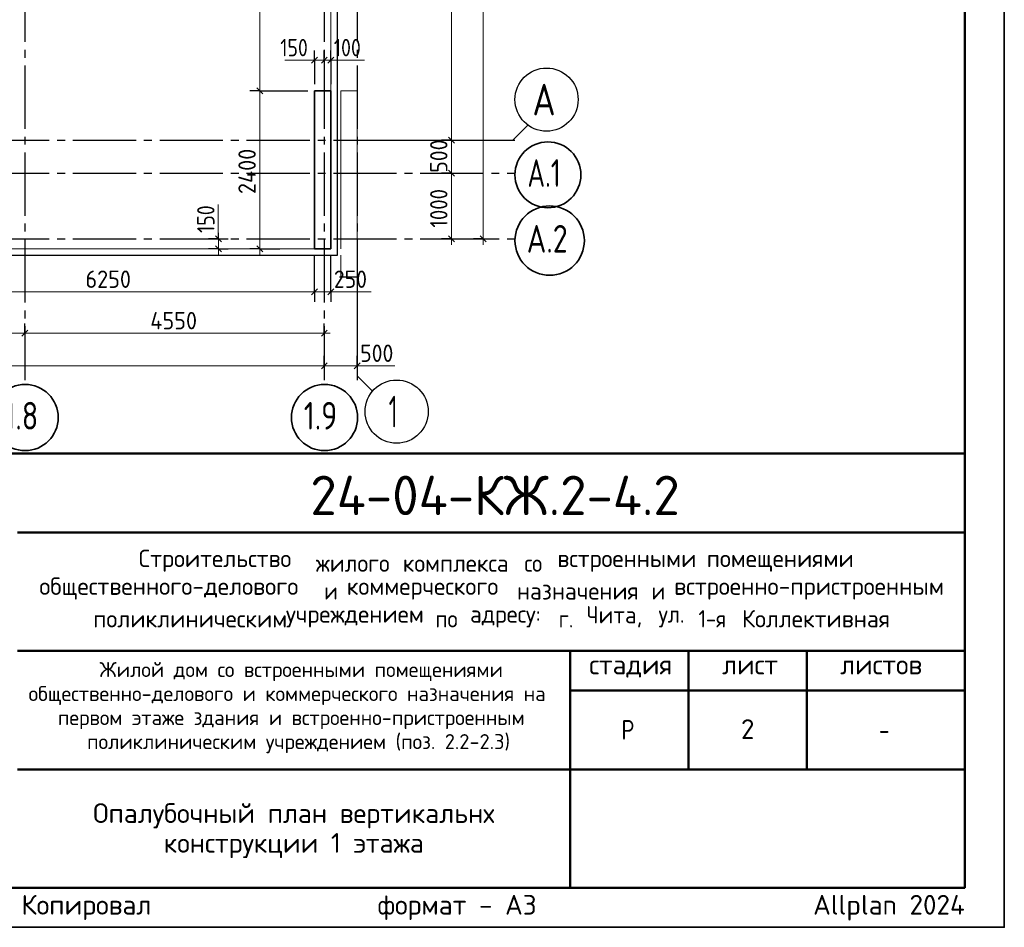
# Model space of a CAD drawing. Header units: millimetres. Extents: x 0 to 50400, y 0 to 35640.
# Tile 13 of 17: x 35435 to 50400, y 0 to 13792. Entities that reach past the tile are written whole.
import ezdxf

# ---------------------------------------------------------------- set-up
doc = ezdxf.new("R2010")
doc.units = ezdxf.units.MM
doc.linetypes.add('______5', pattern=[1320, 960, -120, 120, -120])
for name, color, linetype, lineweight in [('Standard', 7, 'Continuous', 25), ('ЖБ Стена верхний уровень', 7, 'Continuous', 35), ('Надписи', 7, 'Continuous', 25), ('Примечания', 7, 'Continuous', 13), ('Размерная линия_ общее', 7, 'Continuous', 13)]:
    doc.layers.add(name, color=color, linetype=linetype, lineweight=lineweight)
doc.layers.add('Оси', color=7, linetype='______5', true_color=0x656565)
doc.layers.add('Стена_ бетон несущ.', color=7, linetype='Continuous', lineweight=70, true_color=0xb4b496)
doc.styles.add('ISOCPEUR', font='txt')

msp = doc.modelspace()

# ---------------------------------------------------------------- linework, layer by layer
at = {"layer": 'Standard', "color": 7, "linetype": 'Continuous', "lineweight": 50, "transparency": 33554687}
for p, q in [((27600, 7200), (49800, 7200)), ((35400, 6000), (49800, 6000)), ((35400, 4200), (49800, 4200)), ((43800, 2400), (43800, 4200)), ((45600, 2400), (45600, 4200)), ((47400, 2400), (47400, 4200)), ((43800, 3600), (49800, 3600)), ((35400, 2400), (49800, 2400)), ((43800, 600), (43800, 2400)), ((43800, 600), (43800, 2400))]:
    msp.add_line(p, q, dxfattribs=at)
at = {"layer": 'Standard', "color": 7, "linetype": 'Continuous', "lineweight": 25, "transparency": 33554687}
for p, q in [((49800, 600), (49800, 7200)), ((27600, 600), (49800, 600)), ((27600, 600), (49800, 600)), ((27600, 600), (49800, 600))]:
    msp.add_line(p, q, dxfattribs=at)
msp.add_lwpolyline([(0, 0), (50400, 0), (50400, 35640), (0, 35640), (0, 0)], close=True, dxfattribs=at)
at = {"layer": 'Standard', "color": 7, "linetype": 'Continuous', "lineweight": 35, "transparency": 33554687}
msp.add_lwpolyline([(50400, 35640), (0, 35640), (0, 0), (50400, 0), (50400, 35640)], dxfattribs=at)
at = {"layer": 'Standard', "color": 7, "linetype": 'Continuous', "lineweight": 50, "transparency": 33554687}
msp.add_lwpolyline([(2400, 35040), (49800, 35040), (49800, 600), (2400, 600), (2400, 35040)], close=True, dxfattribs=at)
at = {"layer": 'Standard', "color": 254, "linetype": 'Continuous', "lineweight": -3, "true_color": 0xc4c4ff, "transparency": 33554687}
msp.add_lwpolyline([(7965, 10212), (40265, 10212), (40265, 32712), (7965, 32712), (7965, 10212)], dxfattribs=at)
at = {"layer": 'Standard', "color": 7, "linetype": 'Continuous', "lineweight": 18, "transparency": 33554687}
msp.add_lwpolyline([(9015, 10312), (40165, 10312), (40165, 32612), (9015, 32612), (9015, 10312)], dxfattribs=at)
at = {"layer": 'Standard', "color": 7, "linetype": 'Continuous', "lineweight": 25, "transparency": 33554687}
msp.add_lwpolyline([(49800, 7200), (27600, 7200), (27600, 600), (49800, 600), (49800, 7200)], dxfattribs=at)
at = {"layer": 'ЖБ Стена верхний уровень', "color": 7, "linetype": 'Continuous', "lineweight": 35, "transparency": 33554687}
for p, q in [((39915, 12712), (39915, 10312)), ((40165, 12712), (39915, 12712)), ((39915, 12712), (39915, 10312)), ((40165, 12712), (39915, 12712)), ((40165, 10312), (40165, 12712)), ((40165, 10312), (40165, 12712)), ((39915, 10312), (40165, 10312)), ((39915, 10312), (40165, 10312))]:
    msp.add_line(p, q, dxfattribs=at)
at = {"layer": 'Оси', "color": 8, "linetype": '______5', "lineweight": -3, "transparency": 33554687}
for p, q in [((35515, 34214), (35515, 8317)), ((40065, 34214), (40065, 8317)), ((40565, 34214), (40565, 8317)), ((7204, 11962), (42963, 11962)), ((7204, 11462), (42963, 11462)), ((7204, 10462), (42963, 10462))]:
    msp.add_line(p, q, dxfattribs=at)
at = {"layer": 'Оси', "color": 7, "linetype": 'Continuous', "lineweight": 25, "transparency": 33554687}
for points in [[(40928, 11962), (42928, 11962), (43163, 12197)], [(40563, 10382), (40565, 8382), (40798, 8147)]]:
    msp.add_lwpolyline(points, dxfattribs=at)
for centre in [(43443, 12578), (41164, 7837)]:
    msp.add_circle(centre, 480, dxfattribs=at)
at = {"layer": 'Оси', "color": 7, "linetype": 'Continuous', "lineweight": 35, "transparency": 33554687}
for centre, radius in [((43464, 11435), 501), ((43490, 10435), 527), ((35518, 7747), 503), ((40068, 7747), 503)]:
    msp.add_circle(centre, radius, dxfattribs=at)
at = {"layer": 'Примечания', "color": 7, "linetype": 'Continuous', "lineweight": 13, "transparency": 33554687}
for p, q in [((39915, 13176), (39465, 13176)), ((40165, 13176), (40675, 13176)), ((38452, 10982), (38452, 10462)), ((40165, 9657), (40778, 9657)), ((40517, 8532), (41135, 8532))]:
    msp.add_line(p, q, dxfattribs=at)
at = {"layer": 'Размерная линия_ общее', "color": 7, "linetype": 'Continuous', "lineweight": 13, "transparency": 33554687}
for p, q in [((41997, 11962), (41997, 16862)), ((39083, 12712), (39083, 15862)), ((39915, 13176), (39825, 13176)), ((39915, 13176), (40065, 13176)), ((40065, 13176), (40165, 13176)), ((40165, 13176), (40255, 13176)), ((41997, 11462), (41997, 11962)), ((38456, 10462), (38456, 10552)), ((38456, 10312), (38456, 10462)), ((41997, 10462), (41997, 10372)), ((42480, 10462), (42480, 10372)), ((38456, 10312), (38456, 10222)), ((39083, 10312), (39083, 10222)), ((33665, 9657), (39915, 9657)), ((39915, 9657), (40165, 9657)), ((40165, 9657), (40255, 9657)), ((33815, 9027), (35515, 9027)), ((35515, 9027), (40065, 9027)), ((40065, 9027), (40155, 9027)), ((9265, 8532), (40065, 8532)), ((40065, 8532), (40565, 8532)), ((40565, 8532), (40655, 8532))]:
    msp.add_line(p, q, dxfattribs=at)
at = {"layer": 'Размерная линия_ общее', "color": 253, "linetype": 'Continuous', "lineweight": -3, "true_color": 0xa0a0a0, "transparency": 33554687}
for p, q in [((39915, 13176), (39915, 13326)), ((40065, 13176), (40065, 13326)), ((40165, 13176), (40165, 13326)), ((39915, 13176), (39915, 13026)), ((39915, 13176), (39915, 12812)), ((40065, 13176), (40065, 13026)), ((40065, 13176), (40065, 12812)), ((40165, 13176), (40165, 13026)), ((40165, 13176), (40165, 12812)), ((39083, 12712), (38933, 12712)), ((39083, 12712), (39233, 12712)), ((41997, 11962), (41847, 11962)), ((41997, 11962), (42147, 11962)), ((41997, 11462), (41847, 11462)), ((41997, 11462), (42147, 11462)), ((38456, 10462), (38306, 10462)), ((38456, 10462), (38606, 10462)), ((38456, 10462), (38456, 10462)), ((41997, 10462), (41847, 10462)), ((41997, 10462), (42147, 10462)), ((42480, 10462), (42330, 10462)), ((42480, 10462), (42630, 10462)), ((42480, 10462), (42648, 10462)), ((38456, 10312), (38306, 10312)), ((38456, 10312), (38606, 10312)), ((38456, 10312), (38456, 10312)), ((39083, 10312), (38933, 10312)), ((39083, 10312), (39233, 10312)), ((39083, 10312), (39387, 10312)), ((39915, 9657), (39915, 9807)), ((40165, 9657), (40165, 9807)), ((39915, 9657), (39915, 9507)), ((40165, 9657), (40165, 9507)), ((35515, 9027), (35515, 9177)), ((40065, 9027), (40065, 9177)), ((35515, 9027), (35515, 8877)), ((40065, 9027), (40065, 8877)), ((40065, 8532), (40065, 8682)), ((40565, 8532), (40565, 8682)), ((40065, 8532), (40065, 8382)), ((40065, 8532), (40065, 8517)), ((40565, 8532), (40565, 8382)), ((40565, 8532), (40565, 8517))]:
    msp.add_line(p, q, dxfattribs=at)
at = {"layer": 'Размерная линия_ общее', "color": 7, "linetype": 'Continuous', "lineweight": 25, "transparency": 33554687}
for p, q in [((39870, 13131), (39960, 13221)), ((40020, 13131), (40110, 13221)), ((40120, 13131), (40210, 13221)), ((39128, 12667), (39038, 12757)), ((42042, 11917), (41952, 12007)), ((42042, 11417), (41952, 11507)), ((38501, 10417), (38411, 10507)), ((42042, 10417), (41952, 10507)), ((42525, 10417), (42435, 10507)), ((38501, 10267), (38411, 10357)), ((39128, 10267), (39038, 10357)), ((39870, 9612), (39960, 9702)), ((40120, 9612), (40210, 9702)), ((35470, 8982), (35560, 9072)), ((40020, 8982), (40110, 9072)), ((40020, 8487), (40110, 8577)), ((40520, 8487), (40610, 8577))]:
    msp.add_line(p, q, dxfattribs=at)
at = {"layer": 'Размерная линия_ общее', "color": 7, "linetype": 'Continuous', "lineweight": 13, "transparency": 33554687}
for points in [[(42480, 10462), (42480, 20945), (42480, 20945), (42480, 32362)], [(39083, 10312), (39083, 11112), (39083, 11112), (39083, 12712)], [(41997, 10462), (41997, 10640), (41997, 10640), (41997, 11462)]]:
    msp.add_lwpolyline(points, dxfattribs=at)
at = {"layer": 'Размерная линия_ общее', "color": 253, "linetype": 'Continuous', "lineweight": -3, "true_color": 0xa0a0a0, "transparency": 33554687}
for points in [[(39083, 12712), (39806, 12712), (39806, 12712), (39815, 12712)], [(39915, 9657), (39915, 9678), (39915, 9678), (39915, 10212)], [(40165, 9657), (40165, 9678), (40165, 9678), (40165, 10212)]]:
    msp.add_lwpolyline(points, dxfattribs=at)
at = {"layer": 'Стена_ бетон несущ.', "color": 251, "linetype": 'Continuous', "lineweight": 13, "true_color": 0x575757, "transparency": 33554687}
for p, q in [((40315, 12712), (40315, 10312)), ((40565, 12712), (40315, 12712)), ((40565, 10312), (40565, 12712)), ((40315, 10212), (40315, 9883)), ((40565, 9883), (40565, 10212))]:
    msp.add_line(p, q, dxfattribs=at)
at = {"layer": 'Стена_ бетон несущ.', "color": 251, "linetype": 'Continuous', "lineweight": -3, "true_color": 0x575757, "transparency": 33554687}
msp.add_line((40296, 9883), (40589, 9883), dxfattribs=at)

# ---------------------------------------------------------------- texts
at = {"layer": 'Standard', "color": 7, "linetype": 'Continuous', "lineweight": 50, "transparency": 33554687, "insert": (39852, 6262), "char_height": 600, "width": 6110.08, "attachment_point": 7, "style": 'ISOCPEUR'}
msp.add_mtext('\\W0.98;24-04-КЖ.2-4.2', dxfattribs=at)
at = {"layer": 'Standard', "color": 7, "linetype": 'Continuous', "lineweight": 25, "transparency": 33554687, "attachment_point": 7, "style": 'ISOCPEUR'}
for s, insert, char_height, width in [('\\W0.98;Строительство ', (37245, 5402), 264, 2820.83), ('\\W0.96;жилого ', (39937, 5402), 264, 1446.12), ('\\W0.97;комплекса ', (41257, 5402), 264, 1975.29), ('\\W0.90;со ', (43105, 5402), 264, 620.97), ('\\W0.98;встроенными ', (43607, 5402), 264, 2398.16), ('\\W0.98;помещениями', (45877, 5402), 264, 2292.21), ('\\W0.99;общественного-делового ', (35733, 4980), 264, 4457.19), ('\\W0.87;и ', (40063, 4980), 264, 457.48), ('\\W0.98;коммерческого ', (40406, 4980), 264, 2714.91), ('\\W0.97;назначения ', (42993, 4980), 264, 2173.24), ('\\W0.87;и ', (45039, 4980), 264, 457.46), ('\\W0.99;встроенно-пристроенным', (45382, 4980), 264, 4298.92), ('\\W0.95;Чита, ', (44049, 4557), 264, 1221.07), ('\\W0.86;1-я ', (45752, 4557), 264, 773.52), ('\\W0.98;Коллективная', (46412, 4557), 264, 2450.61), ('\\W0.98;поликлиническим ', (36552, 4557), 264, 3058.06), ('\\W0.98;учреждением ', (39482, 4557), 264, 2397.9), ('\\W0.91;по ', (41752, 4557), 264, 647.69), ('\\W0.96;адресу: ', (42280, 4557), 264, 1472.67), ('\\W0.89;г. ', (43627, 4557), 264, 539.49), ('\\W0.92;ул. ', (45145, 4557), 264, 728.23), ('\\W0.99;стадия    лист     листов', (44091, 3795), 300, 5247.11), ('\\W0.80;Р', (44580, 2850), 300, 359.84), ('\\W0.78;-', (48495, 2850), 300, 326.39)]:
    msp.add_mtext(s, dxfattribs=dict(at, insert=insert, char_height=char_height, width=width))
at = {"layer": 'Standard', "color": 7, "linetype": 'Continuous', "lineweight": 18, "transparency": 33554687, "char_height": 228, "attachment_point": 7, "style": 'ISOCPEUR'}
for s, insert, width in [('\\W0.99;Жилой дом со встроенными помещениями', (36647, 3741), 6015.25), ('\\W0.99;общественно-делового и коммерческого назначения на', (35570, 3376), 8168.16), ('\\W0.99;первом этаже здания и встроенно-пристроенным', (36015, 3011), 7279.77), ('\\W0.99;поликлиническим учреждением (поз. 2.2-2.3)', (36459, 2646), 6390.3)]:
    msp.add_mtext(s, dxfattribs=dict(at, insert=insert, width=width))
at = {"layer": 'Standard', "color": 7, "linetype": 'Continuous', "lineweight": 25, "transparency": 33554687, "insert": (39600, 1885), "char_height": 300, "width": 6140.25, "attachment_point": 2, "line_spacing_factor": 0.903614}
msp.add_mtext('\\A1;{\\fISOCPEUR|i0|b0;\\H300.000000;\\W1.000000;\\C7;Опалубочный план вертикальнх}\\P{\\fISOCPEUR|i0|b0;\\H300.000000;\\W1.000000;\\C7;конструкции 1 этажа}\\P', dxfattribs=at)
at = {"layer": 'Standard', "color": 8, "linetype": 'Continuous', "lineweight": 13, "transparency": 33554687, "insert": (49800, 297), "char_height": 300, "width": 14099.36, "attachment_point": 6, "style": 'ISOCPEUR'}
msp.add_mtext('\\A1;{\\fISOCPEUR|i0|b0;\\H300.000000;\\W1.000000;\\C8;Копировал                  формат - А3                      Allplan 2024}\\P', dxfattribs=at)
at = {"layer": 'Надписи', "color": 7, "linetype": 'Continuous', "lineweight": 13, "transparency": 33554687, "insert": (46500, 3012), "char_height": 300, "width": 326.67, "attachment_point": 5, "style": 'ISOCPEUR'}
msp.add_mtext('\\A1;{\\fISOCPEUR|i0|b0;\\H300.000000;\\W1.000000;\\C7;2}\\P', dxfattribs=at)
at = {"layer": 'Оси', "color": 7, "linetype": 'Continuous', "lineweight": 35, "transparency": 33554687, "attachment_point": 7, "style": 'ISOCPEUR'}
for s, insert, char_height, width in [('\\W0.82;А', (43227, 12338), 480, 628.23), ('\\W0.71;А.1', (43152, 11252), 420, 773.25), ('\\W0.79;А.2', (43141, 10252), 420, 864), ('\\W0.79;1.8', (35203, 7564), 420, 795.3), ('\\W0.79;1.9', (39753, 7564), 420, 795.3), ('\\W0.56;1', (41044, 7597), 480, 373.33)]:
    msp.add_mtext(s, dxfattribs=dict(at, insert=insert, char_height=char_height, width=width))
at = {"layer": 'Размерная линия_ общее', "color": 7, "linetype": 'Continuous', "lineweight": 25, "transparency": 33554687, "char_height": 264, "attachment_point": 7, "style": 'ISOCPEUR'}
for s, insert, width in [('\\W0.83;150', (39395, 13236), 610.29), ('\\W0.83;100', (40210, 13236), 610.29), ('\\W0.93;6250', (36434, 9717), 861.71), ('\\W0.91;250', (40210, 9717), 674.39), ('\\W0.93;4550', (37420, 9087), 888.46), ('\\W0.91;500', (40610, 8592), 674.39)]:
    msp.add_mtext(s, dxfattribs=dict(at, insert=insert, width=width))
at = {"layer": 'Размерная линия_ общее', "color": 7, "linetype": 'Continuous', "lineweight": 25, "transparency": 33554687, "char_height": 264, "attachment_point": 7, "rotation": 90, "style": 'ISOCPEUR'}
for s, insert, width in [('\\W0.91;500', (41937, 11467), 674.39), ('\\W0.93;2400', (39023, 11143), 888.46), ('\\W0.87;1000', (41937, 10632), 800.28), ('\\W0.83;150', (38396, 10552), 610.29)]:
    msp.add_mtext(s, dxfattribs=dict(at, insert=insert, width=width))

doc.saveas('drawing.dxf')
